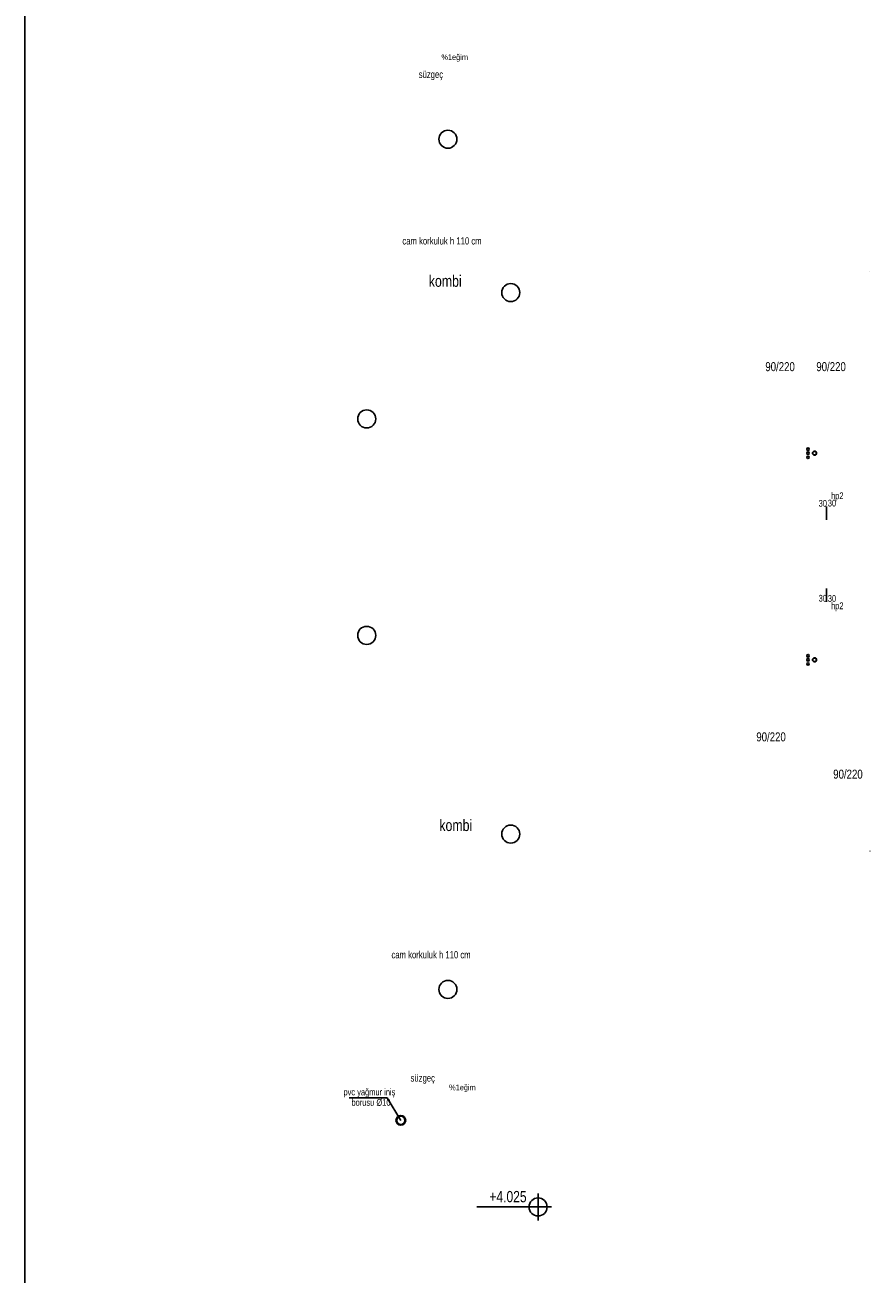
# Model space of a CAD drawing. Header units: centimetres. Extents: x 0 to 12476, y -30 to 2970.
# Tile 3 of 26: x 1150 to 1619, y 1575 to 2267. Entities that reach past the tile are written whole.
import ezdxf

# ---------------------------------------------------------------- set-up
doc = ezdxf.new("R2010")
doc.units = ezdxf.units.CM
doc.layers.add('ASN-CERCEVE', color=7, linetype='Continuous')
doc.layers.add('ASN-MIMARI', color=8, linetype='Continuous')

msp = doc.modelspace()

# ---------------------------------------------------------------- linework, layer by layer
at = {"layer": 'ASN-CERCEVE'}
msp.add_line((1150, 0), (1150, 2970), dxfattribs=at)
at = {"layer": 'ASN-MIMARI'}
for p, q in [((1618.3, 2131.05), (1618.35, 2131.05)), ((1594.35, 2000.62), (1594.35, 1993.11)), ((1594.35, 1947.71), (1594.35, 1955.22)), ((1618.51, 1809.59), (1618.56, 1809.59)), ((1350.76, 1672.8), (1329.82, 1672.8)), ((1358.4, 1660.38), (1350.76, 1672.8)), ((1434.5, 1619.87), (1434.5, 1604.87)), ((1442, 1612.37), (1400.58, 1612.37))]:
    msp.add_line(p, q, dxfattribs=at)
for centre, radius in [((1384.48, 2204.16), 5), ((1419.35, 2119.16), 5), ((1339.48, 2049.16), 5), ((1584.17, 2030.13), 0.713), ((1584.19, 2032.38), 0.713), ((1587.8, 2030.13), 1.15), ((1587.8, 2030.13), 0.969), ((1584.16, 2027.83), 0.713), ((1339.48, 1929.16), 5), ((1584.16, 1913.3), 0.713), ((1584.17, 1915.61), 0.713), ((1584.19, 1917.85), 0.713), ((1587.8, 1915.61), 1.15), ((1587.8, 1915.61), 0.969), ((1419.35, 1819.05), 5), ((1384.48, 1732.91), 5), ((1358.4, 1660.38), 2.7), ((1358.4, 1660.38), 2.25), ((1434.5, 1612.37), 5)]:
    msp.add_circle(centre, radius, dxfattribs=at)

# ---------------------------------------------------------------- texts
at = {"layer": 'ASN-MIMARI', "width": 0.8}
for s, height, p in [('%%%1eğim', 3.195, (1380.9, 2248.04)), ('süzgeç', 3.994, (1368.31, 2238.09)), ('cam korkuluk h 110 cm', 3.9936, (1359.27, 2145.79)), ('kombi', 6.39, (1373.91, 2122.34)), ('90/220', 5, (1560.51, 2075.59)), ('90/220', 5, (1588.79, 2075.6)), ('30', 3.75, (1590.08, 2000.47)), ('30', 3.75, (1595.16, 2000.6)), ('hp2', 3.75, (1596.96, 2004.65)), ('30', 3.75, (1590.08, 1947.86)), ('30', 3.75, (1595.16, 1947.73)), ('hp2', 3.75, (1596.96, 1943.68)), ('90/220', 5, (1555.51, 1870.41)), ('90/220', 5, (1598.15, 1849.75)), ('kombi', 6.39, (1379.76, 1820.72)), ('cam korkuluk h 110 cm', 3.9936, (1353.2, 1750.16)), ('süzgeç', 3.994, (1363.78, 1681.87)), ('pvc yağmur iniş', 3.75, (1326.61, 1674.2)), ('%%%1eğim', 3.195, (1385.19, 1677.02)), ('borusu %%c10', 3.75, (1331.04, 1668.43)), ('+4.025', 6.25, (1407.51, 1614.98))]:
    msp.add_text(s, height=height, dxfattribs=at).set_placement(p)

doc.saveas('drawing.dxf')
